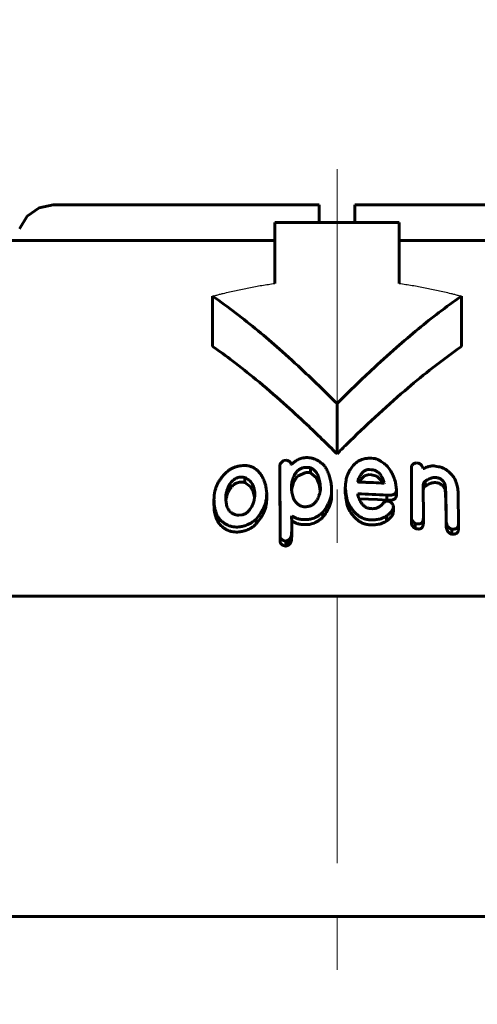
# Model space of a CAD drawing. Header units: millimetres. Extents: x 0 to 594, y 0 to 420.
# Tile 20 of 24: x 466 to 479, y 247 to 275. Entities that reach past the tile are written whole.
import ezdxf

# ---------------------------------------------------------------- set-up
doc = ezdxf.new("R2010")
doc.units = ezdxf.units.MM
for name, pattern in [('K5LT-1', [0]), ('K5LT_AXLED', [12, 7.5, -1.5, 1.5, -1.5]), ('K5LT_BASIC', [0]), ('K5LT_THIN', [0])]:
    doc.linetypes.add(name, pattern=pattern)
doc.layers.add('Системный слой', color=7, linetype='Continuous')
doc.layers.add('Системный слой (1)', color=251, linetype='Continuous', true_color=0x6c6c6c)
doc.styles.add('KDIMTEXTSTYLE', font='txt', dxfattribs={"width": 0.96, "oblique": 15, "height": 5})
doc.styles.add('KTEXTSTYLE', font='txt', dxfattribs={"width": 0.96, "height": 5})
doc.dimstyles.new('KDIMSTYLE (1.00)', dxfattribs={"dimtxt": 5, "dimasz": 1, "dimexe": 2, "dimexo": 0, "dimgap": 1, "dimtad": 1, "dimtxsty": 'KDIMTEXTSTYLE', "dimsah": 1, "dimcen": 0, "dimdle": 1, "dimadec": 0, "dimazin": 0, "dimtfac": 0.667, "dimtmove": 0, "dimatfit": 3, "dimfxl": 1, "dimtvp": 1, "dimtolj": 1, "dimtzin": 0, "dimarcsym": 0})

# ---------------------------------------------------------------- blocks, each defined once
blk = doc.blocks.new('U57')
at = {"layer": 'Системный слой (1)', "color": 150, "linetype": 'K5LT_BASIC', "lineweight": 60, "true_color": 0x0080ff}
for p, q in [((472.202, 261.712), (472.051, 261.819)), ((472.287, 261.569), (472.202, 261.712)), ((472.324, 261.413), (472.287, 261.569))]:
    blk.add_line(p, q, dxfattribs=at)
blk = doc.blocks.new('U59')
at = {"layer": 'Системный слой (1)', "color": 150, "linetype": 'K5LT_BASIC', "lineweight": 60, "true_color": 0x0080ff}
for p, q in [((475.526, 261.353), (475.267, 261.361)), ((475.784, 261.341), (475.526, 261.353)), ((476.043, 261.325), (475.784, 261.341))]:
    blk.add_line(p, q, dxfattribs=at)
blk = doc.blocks.new('U61')
at = {"layer": 'Системный слой (1)', "color": 150, "linetype": 'K5LT_BASIC', "lineweight": 60, "true_color": 0x0080ff}
for p, q in [((477.066, 261.61), (477.073, 261.648)), ((477.073, 261.648), (477.088, 261.684)), ((477.088, 261.684), (477.118, 261.714))]:
    blk.add_line(p, q, dxfattribs=at)
blk = doc.blocks.new('U62')
at = {"layer": 'Системный слой (1)', "color": 150, "linetype": 'K5LT_BASIC', "lineweight": 60, "true_color": 0x0080ff}
for p, q in [((474.063, 261.955), (473.897, 262.096)), ((474.141, 261.776), (474.063, 261.955)), ((474.172, 261.589), (474.141, 261.776))]:
    blk.add_line(p, q, dxfattribs=at)
blk = doc.blocks.new('U64')
at = {"layer": 'Системный слой (1)', "color": 150, "linetype": 'K5LT_BASIC', "lineweight": 60, "true_color": 0x0080ff}
for p, q in [((475.76, 261.997), (475.616, 262.041)), ((475.857, 261.908), (475.76, 261.997)), ((475.922, 261.805), (475.857, 261.908))]:
    blk.add_line(p, q, dxfattribs=at)
blk = doc.blocks.new('U65')
at = {"layer": 'Системный слой (1)', "color": 150, "linetype": 'K5LT_BASIC', "lineweight": 60, "true_color": 0x0080ff}
for p, q in [((473.529, 262.004), (473.766, 262.106)), ((473.362, 261.62), (473.414, 261.818)), ((473.414, 261.818), (473.529, 262.004))]:
    blk.add_line(p, q, dxfattribs=at)
blk = doc.blocks.new('U71')
at = {"layer": 'Системный слой (1)', "color": 150, "linetype": 'K5LT_BASIC', "lineweight": 60, "true_color": 0x0080ff}
for p, q in [((471.519, 261.361), (471.515, 261.326)), ((471.526, 261.396), (471.519, 261.361)), ((471.537, 261.431), (471.526, 261.396))]:
    blk.add_line(p, q, dxfattribs=at)
blk = doc.blocks.new('U75')
at = {"layer": 'Системный слой (1)', "color": 150, "linetype": 'K5LT_BASIC', "lineweight": 60, "true_color": 0x0080ff}
for p, q in [((466.658, 269.626), (466.257, 269.543)), ((465.924, 269.306), (465.712, 268.956)), ((466.257, 269.543), (465.924, 269.306))]:
    blk.add_line(p, q, dxfattribs=at)
blk = doc.blocks.new('U83')
at = {"layer": 'Системный слой (1)', "color": 150, "linetype": 'K5LT_BASIC', "lineweight": 60, "true_color": 0x0080ff}
for p, q in [((475.331, 261.928), (475.273, 261.834)), ((475.416, 262.009), (475.331, 261.928)), ((475.547, 262.045), (475.416, 262.009))]:
    blk.add_line(p, q, dxfattribs=at)
blk = doc.blocks.new('D12')
at = {"layer": 'Системный слой (1)'}
for points in [[(449.142, 277.069), (449.642, 277.727), (444.642, 277.069), (449.642, 276.41)], [(509.642, 277.069), (504.642, 277.727), (505.142, 277.069), (504.642, 276.41)]]:
    blk.add_hatch(color=7, dxfattribs=at).paths.add_polyline_path(points)
at = {"layer": 'Системный слой (1)', "color": 7, "linetype": 'K5LT_THIN', "lineweight": 18}
for p, q in [((444.642, 213.126), (444.642, 279.069)), ((509.642, 230.048), (509.642, 279.069)), ((444.642, 277.069), (449.642, 277.727)), ((449.642, 277.727), (449.142, 277.069)), ((505.142, 277.069), (504.642, 277.727)), ((504.642, 277.727), (509.642, 277.069)), ((449.642, 276.41), (444.642, 277.069)), ((509.642, 277.069), (444.642, 277.069)), ((449.142, 277.069), (449.642, 276.41)), ((509.642, 277.069), (504.642, 276.41)), ((504.642, 276.41), (505.142, 277.069))]:
    blk.add_line(p, q, dxfattribs=at)
blk.add_wipeout([(473.19, 278.069), (473.19, 285.45), (480.779, 285.45), (480.779, 278.069)]).dxf.layer = 'Системный слой (1)'
at = {"layer": 'Системный слой (1)', "color": 7, "insert": (473.19, 284.656), "char_height": 5, "attachment_point": 1, "style": 'KTEXTSTYLE'}
blk.add_mtext('\\fArial|b0|c204|p34;\\H5.0;\\W1.000;\\Q15;\\fGOST Type AU|b0|i0|c204|p34;\\Q15;\\W0.960;65', dxfattribs=at)
blk = doc.blocks.new('KDIMARROW_01')
at = {"layer": 'Системный слой'}
blk.add_hatch(color=0, dxfattribs=at).paths.add_polyline_path([(-5, -0.658), (0, 0), (-5, 0.658), (-4.5, 0)])
at = {"layer": 'Системный слой', "color": 0, "linetype": 'K5LT_THIN', "lineweight": 18}
for p, q in [((-4.5, 0), (-5, 0.658)), ((-5, 0.658), (0, 0)), ((0, 0), (-5, -0.658)), ((-5, -0.658), (-4.5, 0))]:
    blk.add_line(p, q, dxfattribs=at)
at = {"layer": 'Системный слой (1)', "color": 0, "linetype": 'K5LT_THIN', "lineweight": 18}
blk.add_line((305.918, 124.034), (303.918, 124.034), dxfattribs=at)

msp = doc.modelspace()

# ---------------------------------------------------------------- linework, layer by layer
at = {"layer": 'Системный слой (1)', "color": 30, "linetype": 'K5LT_AXLED', "lineweight": 18, "true_color": 0xff8000}
msp.add_line((474.642, 270.626), (474.642, 247.626), dxfattribs=at)
at = {"layer": 'Системный слой (1)', "color": 150, "linetype": 'K5LT_BASIC', "lineweight": 60, "true_color": 0x0080ff}
for p, q in [((466.658, 269.626), (474.142, 269.626)), ((474.142, 269.626), (474.142, 269.126)), ((475.142, 269.626), (482.627, 269.626)), ((475.142, 269.626), (475.142, 269.126)), ((472.892, 267.419), (472.892, 269.126)), ((472.892, 269.126), (476.392, 269.126)), ((476.392, 269.126), (476.392, 267.419)), ((464.797, 268.626), (472.892, 268.626)), ((476.392, 268.626), (484.488, 268.626)), ((471.142, 265.646), (471.142, 267.06)), ((478.142, 265.646), (478.142, 267.06)), ((474.642, 262.626), (474.642, 264.041)), ((473.139, 262.439), (473.209, 262.446)), ((475.616, 262.504), (475.669, 262.501)), ((476.865, 262.374), (476.926, 262.366)), ((473.035, 262.158), (473.035, 262.299)), ((473.043, 260.313), (473.035, 262.299)), ((473.035, 262.158), (473.043, 260.171)), ((473.348, 262.327), (473.358, 262.328)), ((473.897, 262.096), (473.897, 262.237)), ((475.547, 262.186), (475.616, 262.182)), ((476.734, 260.825), (476.734, 262.237)), ((477.065, 262.226), (477.065, 262.216)), ((477.065, 262.216), (477.083, 262.214)), ((477.406, 262.284), (477.502, 262.267)), ((472.051, 261.819), (472.051, 261.961)), ((474.472, 261.846), (474.49, 261.706)), ((475.225, 261.844), (475.233, 261.887)), ((475.233, 261.84), (475.233, 261.887)), ((475.547, 262.045), (475.616, 262.041)), ((475.974, 261.818), (475.965, 261.802)), ((476.288, 261.827), (476.314, 261.615)), ((477.118, 261.714), (477.118, 261.855)), ((471.537, 261.431), (471.537, 261.573)), ((472.663, 261.481), (472.663, 261.532)), ((473.358, 261.665), (473.358, 261.734)), ((474.49, 261.706), (474.49, 261.575)), ((474.49, 261.434), (474.49, 261.575)), ((474.876, 261.527), (474.876, 261.669)), ((476.314, 261.474), (476.314, 261.615)), ((477.065, 261.725), (477.073, 260.817)), ((477.667, 261.659), (477.667, 261.8)), ((471.18, 261.201), (471.18, 261.343)), ((471.512, 261.406), (471.512, 261.406)), ((472.653, 261.522), (472.663, 261.481)), ((472.663, 261.339), (472.663, 261.481)), ((474.945, 261.126), (474.945, 261.268)), ((475.225, 261.503), (475.225, 261.495)), ((476.043, 261.325), (476.043, 261.466)), ((476.053, 261.299), (476.096, 261.296)), ((478.051, 261.498), (478.059, 260.649)), ((473.776, 261.143), (473.741, 261.141)), ((474.246, 260.846), (474.246, 260.988)), ((476.227, 261.154), (476.227, 261.138)), ((476.227, 260.996), (476.227, 261.138)), ((471.31, 260.688), (471.31, 260.829)), ((471.965, 260.913), (471.878, 260.9)), ((472.365, 260.653), (472.365, 260.795)), ((473.358, 260.816), (473.366, 260.773)), ((473.366, 260.773), (473.366, 260.886)), ((473.366, 260.773), (473.366, 260.442)), ((473.811, 260.781), (473.784, 260.78)), ((476.035, 260.742), (476.035, 260.883)), ((476.734, 260.684), (476.734, 260.825)), ((477.073, 260.676), (477.073, 260.817)), ((477.71, 260.712), (477.71, 260.901)), ((477.71, 260.57), (477.71, 260.712)), ((473.366, 260.3), (473.366, 260.442)), ((473.811, 260.64), (473.784, 260.639)), ((476.838, 260.534), (476.838, 260.675)), ((476.908, 260.658), (476.9, 260.659)), ((476.908, 260.517), (476.9, 260.518)), ((477.875, 260.371), (477.875, 260.512)), ((478.059, 260.508), (478.059, 260.649)), ((473.209, 260.178), (473.2, 260.177)), ((473.2, 260.036), (473.2, 260.177)), ((473.286, 260.069), (473.286, 260.21)), ((473.209, 260.037), (473.2, 260.036)), ((454.642, 258.626), (494.642, 258.626)), ((495.642, 249.626), (453.642, 249.626))]:
    msp.add_line(p, q, dxfattribs=at)
at = {"layer": 'Системный слой (1)', "color": 7, "linetype": 'K5LT-1'}
for points, knots in [([(471.142, 267.06), (471.159, 267.064), (471.191, 267.073), (471.24, 267.086), (471.289, 267.099), (471.356, 267.116), (471.466, 267.144), (471.62, 267.181), (471.86, 267.236), (472.163, 267.299), (472.528, 267.365), (472.771, 267.402), (472.892, 267.419)], [0, 0, 0, 0, 0.042456, 0.084913, 0.127369, 0.169826, 0.25779, 0.412215, 0.566639, 0.875489, 1.184338, 1.493188, 1.493188, 1.493188, 1.493188]), ([(476.392, 267.419), (476.514, 267.402), (476.757, 267.365), (477.122, 267.299), (477.424, 267.236), (477.665, 267.181), (477.819, 267.144), (477.929, 267.116), (477.995, 267.099), (478.045, 267.086), (478.094, 267.073), (478.126, 267.064), (478.142, 267.06)], [0, 0, 0, 0, 0.308849, 0.617699, 0.926548, 1.080973, 1.235398, 1.323362, 1.365818, 1.408275, 1.450731, 1.493188, 1.493188, 1.493188, 1.493188])]:
    msp.add_open_spline(points, degree=3, knots=knots, dxfattribs=at)
at = {"layer": 'Системный слой (1)', "color": 150, "linetype": 'K5LT_BASIC', "lineweight": 60, "true_color": 0x0080ff}
for points, knots in [([(474.642, 264.041), (474.338, 264.345), (473.802, 264.867), (473.059, 265.544), (472.417, 266.094), (471.792, 266.593), (471.362, 266.908), (471.142, 267.06)], [0, 0, 0, 0, 2.181066, 3.805962, 5.16753, 6.570619, 8, 8, 8, 8]), ([(478.142, 267.06), (477.929, 266.912), (477.523, 266.615), (476.914, 266.131), (476.278, 265.59), (475.512, 264.894), (474.96, 264.358), (474.642, 264.041)], [0, 0, 0, 0, 1.387012, 2.67714, 4.083997, 5.726255, 8, 8, 8, 8]), ([(474.642, 262.626), (474.361, 262.908), (473.865, 263.391), (473.104, 264.09), (472.41, 264.687), (471.742, 265.216), (471.332, 265.514), (471.142, 265.646)], [0, 0, 0, 0, 2.01335, 3.52569, 5.303499, 6.764038, 8, 8, 8, 8]), ([(478.142, 265.646), (477.839, 265.435), (477.302, 265.034), (476.493, 264.365), (475.717, 263.67), (475.087, 263.068), (474.733, 262.717), (474.642, 262.626)], [0, 0, 0, 0, 1.976475, 3.553393, 5.475363, 7.34919, 8, 8, 8, 8]), ([(473.139, 262.439), (473.125, 262.429), (473.104, 262.412), (473.078, 262.387), (473.06, 262.365), (473.045, 262.341), (473.037, 262.318), (473.035, 262.305), (473.035, 262.299)], [0, 0, 0, 0, 2.466528, 3.667894, 5.148315, 6.68661, 8.069828, 9, 9, 9, 9]), ([(473.348, 262.327), (473.348, 262.337), (473.346, 262.351), (473.341, 262.371), (473.333, 262.388), (473.319, 262.405), (473.3, 262.42), (473.277, 262.432), (473.247, 262.441), (473.223, 262.444), (473.209, 262.446)], [0, 0, 0, 0, 1.836998, 2.729229, 3.860526, 5.145581, 6.55774, 7.820357, 8.998514, 11, 11, 11, 11]), ([(473.766, 262.521), (473.745, 262.52), (473.714, 262.517), (473.668, 262.508), (473.623, 262.496), (473.568, 262.475), (473.513, 262.448), (473.466, 262.418), (473.414, 262.379), (473.379, 262.349), (473.358, 262.328)], [0, 0, 0, 0, 1.376094, 2.065081, 3.118596, 4.532788, 6.098021, 7.451395, 8.614097, 11, 11, 11, 11]), ([(474.298, 262.279), (474.274, 262.304), (474.236, 262.341), (474.175, 262.391), (474.12, 262.428), (474.059, 262.462), (473.999, 262.488), (473.943, 262.505), (473.886, 262.517), (473.827, 262.523), (473.784, 262.522), (473.766, 262.521)], [0, 0, 0, 0, 2.346878, 3.517228, 5.023933, 6.43927, 7.763379, 8.809329, 9.72581, 11.014756, 12, 12, 12, 12]), ([(474.876, 261.669), (474.876, 261.741), (474.884, 261.838), (474.914, 261.967), (474.942, 262.048), (474.986, 262.142), (475.049, 262.244), (475.129, 262.335), (475.188, 262.386), (475.206, 262.401)], [0, 0, 0, 0, 2.753381, 3.689889, 4.981318, 5.925153, 7.447069, 9.234031, 10, 10, 10, 10]), ([(475.616, 262.504), (475.597, 262.505), (475.564, 262.506), (475.515, 262.504), (475.464, 262.498), (475.405, 262.487), (475.313, 262.459), (475.247, 262.427), (475.206, 262.401)], [0, 0, 0, 0, 1.136079, 1.986127, 2.981936, 4.192642, 5.696524, 9, 9, 9, 9]), ([(476.035, 262.301), (476.005, 262.326), (475.957, 262.363), (475.893, 262.408), (475.853, 262.433), (475.82, 262.451), (475.792, 262.465), (475.756, 262.481), (475.716, 262.495), (475.684, 262.5), (475.669, 262.501)], [0, 0, 0, 0, 3.256099, 4.943353, 6.256285, 6.990541, 7.880524, 8.663376, 9.94219, 11, 11, 11, 11]), ([(476.865, 262.374), (476.851, 262.37), (476.827, 262.361), (476.795, 262.345), (476.77, 262.326), (476.752, 262.304), (476.741, 262.281), (476.735, 262.259), (476.734, 262.244), (476.734, 262.237)], [0, 0, 0, 0, 1.810061, 3.229794, 4.808496, 6.236332, 7.563192, 8.780511, 10, 10, 10, 10]), ([(477.065, 262.226), (477.058, 262.241), (477.047, 262.264), (477.028, 262.294), (477.012, 262.314), (476.998, 262.329), (476.984, 262.341), (476.969, 262.351), (476.95, 262.36), (476.935, 262.364), (476.926, 262.366)], [0, 0, 0, 0, 2.964952, 4.614973, 6.069953, 7.061237, 7.972172, 8.876657, 9.735021, 11, 11, 11, 11]), ([(471.582, 262.155), (471.549, 262.127), (471.482, 262.066), (471.403, 261.977), (471.338, 261.887), (471.289, 261.804), (471.25, 261.719), (471.204, 261.589), (471.183, 261.464), (471.18, 261.367), (471.18, 261.343)], [0, 0, 0, 0, 1.313611, 2.817549, 3.84942, 5.043297, 6.159239, 7.206821, 10.06619, 11, 11, 11, 11]), ([(471.904, 262.29), (471.871, 262.284), (471.809, 262.269), (471.724, 262.236), (471.649, 262.198), (471.603, 262.169), (471.582, 262.155)], [0, 0, 0, 0, 1.909869, 3.692477, 5.380622, 7, 7, 7, 7]), ([(472.637, 261.737), (472.621, 261.792), (472.596, 261.864), (472.549, 261.965), (472.512, 262.031), (472.473, 262.085), (472.433, 262.133), (472.391, 262.175), (472.336, 262.215), (472.288, 262.243), (472.241, 262.265), (472.18, 262.285), (472.097, 262.301), (471.999, 262.302), (471.933, 262.294), (471.904, 262.29)], [0, 0, 0, 0, 3.137425, 4.092479, 5.877037, 7.058798, 7.533876, 9.01861, 9.978377, 10.735137, 11.51592, 12.227485, 13.453441, 14.891266, 16, 16, 16, 16]), ([(473.358, 261.734), (473.364, 261.775), (473.376, 261.837), (473.399, 261.921), (473.421, 261.979), (473.446, 262.031), (473.467, 262.067), (473.486, 262.096), (473.506, 262.121), (473.53, 262.146), (473.555, 262.169), (473.582, 262.19), (473.615, 262.209), (473.651, 262.225), (473.689, 262.237), (473.727, 262.244), (473.753, 262.247), (473.766, 262.247)], [0, 0, 0, 0, 3.59382, 5.255898, 7.287535, 8.755315, 9.913849, 10.568585, 11.445172, 12.352252, 13.102941, 13.847772, 14.739835, 15.674461, 16.378041, 17.221286, 18, 18, 18, 18]), ([(473.897, 262.237), (473.877, 262.239), (473.849, 262.243), (473.814, 262.246), (473.795, 262.247), (473.78, 262.248), (473.771, 262.248), (473.766, 262.247)], [0, 0, 0, 0, 3.557647, 5.156933, 6.444415, 7.06069, 8, 8, 8, 8]), ([(473.897, 262.096), (473.877, 262.098), (473.849, 262.101), (473.814, 262.104), (473.795, 262.105), (473.78, 262.106), (473.771, 262.106), (473.766, 262.106)], [0, 0, 0, 0, 3.557647, 5.156933, 6.444415, 7.06069, 8, 8, 8, 8]), ([(474.176, 261.611), (474.176, 261.658), (474.173, 261.729), (474.161, 261.828), (474.147, 261.901), (474.125, 261.973), (474.1, 262.035), (474.063, 262.101), (474.024, 262.148), (473.987, 262.182), (473.964, 262.199), (473.934, 262.219), (473.911, 262.231), (473.897, 262.237)], [0, 0, 0, 0, 2.924787, 4.319299, 6.0881, 7.444536, 8.81347, 10.103265, 11.779504, 12.211971, 12.742794, 13.231085, 14, 14, 14, 14]), ([(474.472, 261.846), (474.46, 261.894), (474.441, 261.963), (474.409, 262.055), (474.383, 262.12), (474.348, 262.196), (474.319, 262.248), (474.298, 262.279)], [0, 0, 0, 0, 2.583433, 3.750976, 5.020889, 6.183184, 8, 8, 8, 8]), ([(475.547, 262.186), (475.536, 262.187), (475.52, 262.187), (475.496, 262.184), (475.474, 262.179), (475.447, 262.169), (475.416, 262.152), (475.385, 262.129), (475.355, 262.1), (475.329, 262.068), (475.302, 262.028), (475.275, 261.981), (475.251, 261.932), (475.238, 261.9), (475.233, 261.887)], [0, 0, 0, 0, 0.852113, 1.296467, 1.90578, 2.692936, 3.71709, 4.957449, 6.352889, 7.758459, 9.149625, 11.261306, 13.489922, 15, 15, 15, 15]), ([(475.974, 261.818), (475.961, 261.855), (475.939, 261.915), (475.899, 261.99), (475.868, 262.036), (475.838, 262.074), (475.807, 262.105), (475.769, 262.133), (475.733, 262.153), (475.697, 262.168), (475.658, 262.178), (475.63, 262.182), (475.616, 262.182)], [0, 0, 0, 0, 3.203603, 5.100923, 6.634919, 7.401923, 8.638999, 9.787158, 10.576912, 11.310979, 12.195734, 13, 13, 13, 13]), ([(476.288, 261.827), (476.274, 261.88), (476.246, 261.965), (476.192, 262.078), (476.129, 262.184), (476.074, 262.257), (476.035, 262.301)], [0, 0, 0, 0, 2.269815, 3.602064, 4.880677, 7, 7, 7, 7]), ([(477.406, 262.284), (477.384, 262.287), (477.352, 262.29), (477.305, 262.287), (477.264, 262.282), (477.22, 262.271), (477.181, 262.258), (477.134, 262.24), (477.103, 262.224), (477.083, 262.214)], [0, 0, 0, 0, 1.766548, 2.688934, 3.993897, 5.334709, 6.710474, 7.783905, 10, 10, 10, 10]), ([(477.946, 261.946), (477.92, 261.982), (477.874, 262.038), (477.807, 262.104), (477.76, 262.145), (477.72, 262.175), (477.677, 262.202), (477.626, 262.23), (477.565, 262.253), (477.522, 262.264), (477.502, 262.267)], [0, 0, 0, 0, 2.897033, 4.583053, 5.765797, 6.650272, 7.481822, 8.657953, 9.881554, 11, 11, 11, 11]), ([(471.896, 261.97), (471.887, 261.969), (471.866, 261.964), (471.834, 261.955), (471.796, 261.939), (471.755, 261.916), (471.711, 261.881), (471.672, 261.84), (471.635, 261.791), (471.598, 261.729), (471.564, 261.654), (471.546, 261.601), (471.537, 261.573)], [0, 0, 0, 0, 0.498076, 1.248891, 1.938395, 2.917395, 4.161697, 5.499587, 6.75037, 8.574279, 10.705306, 13, 13, 13, 13]), ([(471.537, 261.431), (471.548, 261.466), (471.569, 261.525), (471.603, 261.596), (471.629, 261.639), (471.648, 261.667), (471.667, 261.691), (471.695, 261.724), (471.726, 261.752), (471.759, 261.776), (471.784, 261.791), (471.81, 261.804), (471.847, 261.818), (471.875, 261.825), (471.896, 261.829)], [0, 0, 0, 0, 3.360972, 5.553692, 6.853727, 7.543103, 8.408441, 9.354938, 10.96155, 11.581088, 12.327759, 13.025973, 13.630116, 15, 15, 15, 15]), ([(472.051, 261.961), (472.035, 261.964), (472.008, 261.97), (471.956, 261.975), (471.92, 261.974), (471.896, 261.97)], [0, 0, 0, 0, 1.960426, 3.260912, 6, 6, 6, 6]), ([(472.051, 261.819), (472.035, 261.823), (472.008, 261.828), (471.956, 261.834), (471.92, 261.833), (471.896, 261.829)], [0, 0, 0, 0, 1.960426, 3.260912, 6, 6, 6, 6]), ([(472.331, 261.439), (472.331, 261.488), (472.326, 261.567), (472.303, 261.67), (472.279, 261.735), (472.25, 261.79), (472.219, 261.837), (472.18, 261.878), (472.137, 261.914), (472.096, 261.94), (472.063, 261.955), (472.051, 261.961)], [0, 0, 0, 0, 2.959347, 4.760078, 6.307277, 7.108255, 8.410536, 9.527588, 10.247278, 11.365207, 12, 12, 12, 12]), ([(475.225, 261.844), (475.227, 261.842), (475.232, 261.84), (475.239, 261.837), (475.244, 261.836), (475.249, 261.835), (475.251, 261.835)], [0, 0, 0, 0, 2.590616, 3.984401, 5.278209, 7, 7, 7, 7]), ([(475.251, 261.835), (475.301, 261.833), (475.393, 261.83), (475.534, 261.824), (475.722, 261.816), (475.868, 261.808), (475.965, 261.802)], [0, 0, 0, 0, 1.476822, 2.71056, 4.134393, 7, 7, 7, 7]), ([(477.065, 261.725), (477.065, 261.738), (477.066, 261.755), (477.07, 261.78), (477.075, 261.798), (477.082, 261.816), (477.095, 261.836), (477.107, 261.848), (477.118, 261.855)], [0, 0, 0, 0, 2.296855, 3.391213, 4.702479, 5.903063, 6.992454, 9, 9, 9, 9]), ([(477.118, 261.855), (477.14, 261.871), (477.182, 261.898), (477.234, 261.924), (477.27, 261.938), (477.294, 261.947), (477.33, 261.956), (477.381, 261.964), (477.424, 261.963), (477.449, 261.959)], [0, 0, 0, 0, 2.592213, 4.520263, 5.131456, 5.911974, 6.654099, 8.147398, 10, 10, 10, 10]), ([(477.118, 261.714), (477.14, 261.73), (477.182, 261.757), (477.234, 261.783), (477.27, 261.797), (477.294, 261.805), (477.33, 261.815), (477.381, 261.823), (477.424, 261.821), (477.449, 261.817)], [0, 0, 0, 0, 2.592213, 4.520263, 5.131456, 5.911974, 6.654099, 8.147398, 10, 10, 10, 10]), ([(477.449, 261.959), (477.46, 261.957), (477.479, 261.953), (477.509, 261.944), (477.54, 261.931), (477.574, 261.91), (477.607, 261.884), (477.64, 261.847), (477.658, 261.818), (477.667, 261.8)], [0, 0, 0, 0, 1.067082, 1.883444, 3.012436, 4.373345, 5.917926, 7.526436, 10, 10, 10, 10]), ([(477.449, 261.817), (477.46, 261.815), (477.479, 261.811), (477.509, 261.802), (477.54, 261.789), (477.574, 261.769), (477.607, 261.742), (477.64, 261.705), (477.658, 261.677), (477.667, 261.659)], [0, 0, 0, 0, 1.067082, 1.883444, 3.012436, 4.373345, 5.917926, 7.526436, 10, 10, 10, 10]), ([(478.051, 261.498), (478.051, 261.547), (478.045, 261.625), (478.025, 261.731), (477.996, 261.832), (477.967, 261.903), (477.946, 261.946)], [0, 0, 0, 0, 2.295496, 3.653514, 4.946598, 7, 7, 7, 7]), ([(471.537, 261.573), (471.532, 261.558), (471.522, 261.524), (471.514, 261.468), (471.512, 261.427), (471.512, 261.406)], [0, 0, 0, 0, 1.636552, 3.636479, 6, 6, 6, 6]), ([(472.663, 261.532), (472.663, 261.534), (472.662, 261.542), (472.66, 261.557), (472.658, 261.578), (472.654, 261.607), (472.647, 261.66), (472.641, 261.705), (472.637, 261.737)], [0, 0, 0, 0, 0.28104, 1.089588, 1.956156, 3.115091, 4.771632, 9, 9, 9, 9]), ([(472.653, 261.522), (472.655, 261.522), (472.658, 261.523), (472.661, 261.525), (472.663, 261.528), (472.663, 261.53), (472.663, 261.532)], [0, 0, 0, 0, 2.41764, 3.333394, 4.938628, 7, 7, 7, 7]), ([(473.358, 261.665), (473.361, 261.625), (473.368, 261.561), (473.385, 261.476), (473.405, 261.404), (473.423, 261.357), (473.435, 261.331)], [0, 0, 0, 0, 2.488267, 3.96019, 5.29891, 7, 7, 7, 7]), ([(473.776, 261.143), (473.793, 261.144), (473.826, 261.147), (473.872, 261.159), (473.908, 261.173), (473.941, 261.189), (473.974, 261.21), (474.011, 261.242), (474.044, 261.279), (474.073, 261.322), (474.102, 261.372), (474.13, 261.438), (474.156, 261.52), (474.17, 261.58), (474.176, 261.611)], [0, 0, 0, 0, 0.931309, 1.81918, 2.59414, 3.143639, 3.945499, 4.995231, 6.228473, 7.297691, 8.610087, 10.343269, 12.557777, 15, 15, 15, 15]), ([(474.246, 260.988), (474.28, 261.035), (474.33, 261.107), (474.39, 261.213), (474.433, 261.304), (474.476, 261.427), (474.49, 261.519), (474.49, 261.575)], [0, 0, 0, 0, 2.057392, 3.086999, 4.415999, 5.81559, 8, 8, 8, 8]), ([(474.876, 261.669), (474.881, 261.608), (474.899, 261.474), (474.927, 261.341), (474.945, 261.268)], [0, 0, 0, 0, 2.245032, 5, 5, 5, 5]), ([(474.876, 261.527), (474.881, 261.467), (474.899, 261.333), (474.927, 261.199), (474.945, 261.126)], [0, 0, 0, 0, 2.245032, 5, 5, 5, 5]), ([(476.043, 261.466), (476.072, 261.464), (476.12, 261.462), (476.17, 261.468), (476.204, 261.475), (476.23, 261.483), (476.257, 261.497), (476.276, 261.512), (476.29, 261.528), (476.307, 261.557), (476.313, 261.586), (476.314, 261.61), (476.314, 261.615)], [0, 0, 0, 0, 2.808953, 4.415903, 4.843689, 6.280289, 7.181499, 8.102227, 8.994792, 9.788468, 12.355044, 13, 13, 13, 13]), ([(477.667, 261.8), (477.668, 261.8), (477.669, 261.8), (477.67, 261.799), (477.671, 261.798), (477.672, 261.796), (477.674, 261.793), (477.676, 261.787), (477.679, 261.778), (477.683, 261.761), (477.687, 261.735), (477.691, 261.7), (477.695, 261.648), (477.699, 261.575), (477.703, 261.484), (477.706, 261.369), (477.709, 261.214), (477.71, 261.053), (477.71, 260.94), (477.71, 260.901)], [0, 0, 0, 0, 0.041767, 0.058518, 0.082005, 0.119298, 0.181885, 0.290187, 0.484206, 0.838852, 1.399724, 2.162755, 3.217616, 4.812756, 7.053808, 9.269501, 12.454611, 17.401952, 20, 20, 20, 20]), ([(477.667, 261.659), (477.668, 261.659), (477.669, 261.658), (477.67, 261.658), (477.671, 261.657), (477.672, 261.655), (477.673, 261.653), (477.675, 261.65), (477.677, 261.643), (477.681, 261.63), (477.685, 261.607), (477.69, 261.567), (477.695, 261.503), (477.7, 261.411), (477.704, 261.298), (477.707, 261.177), (477.709, 260.998), (477.71, 260.86), (477.71, 260.759)], [0, 0, 0, 0, 0.034415, 0.049069, 0.068612, 0.096021, 0.138153, 0.208956, 0.335914, 0.569496, 0.999307, 1.781252, 3.096146, 5.021091, 7.635283, 10.234891, 12.636653, 19, 19, 19, 19]), ([(471.18, 261.343), (471.18, 261.289), (471.184, 261.205), (471.203, 261.093), (471.235, 260.973), (471.275, 260.886), (471.31, 260.829)], [0, 0, 0, 0, 2.112463, 3.297249, 4.463, 7, 7, 7, 7]), ([(471.512, 261.406), (471.512, 261.364), (471.515, 261.303), (471.528, 261.219), (471.543, 261.16), (471.566, 261.102), (471.592, 261.054), (471.628, 261.007), (471.665, 260.974), (471.707, 260.947), (471.747, 260.927), (471.804, 260.909), (471.85, 260.902), (471.878, 260.9)], [0, 0, 0, 0, 2.726151, 3.99143, 5.552238, 6.694727, 8.080027, 8.99562, 10.376124, 10.989954, 11.774757, 12.705934, 14, 14, 14, 14]), ([(471.965, 260.913), (471.979, 260.915), (472.001, 260.92), (472.033, 260.931), (472.063, 260.946), (472.095, 260.966), (472.125, 260.991), (472.15, 261.016), (472.18, 261.05), (472.211, 261.094), (472.249, 261.158), (472.279, 261.224), (472.297, 261.27), (472.304, 261.288)], [0, 0, 0, 0, 0.909854, 1.513215, 2.289354, 3.19323, 4.181344, 5.17336, 5.972519, 7.772342, 9.590504, 12.236742, 14, 14, 14, 14]), ([(472.304, 261.288), (472.308, 261.312), (472.313, 261.347), (472.319, 261.388), (472.323, 261.41), (472.326, 261.423), (472.328, 261.432), (472.33, 261.437), (472.331, 261.439)], [0, 0, 0, 0, 4.270209, 6.123247, 7.37797, 8.165105, 8.555287, 9, 9, 9, 9]), ([(472.365, 260.795), (472.407, 260.844), (472.467, 260.922), (472.537, 261.033), (472.583, 261.123), (472.623, 261.225), (472.655, 261.343), (472.663, 261.433), (472.663, 261.481)], [0, 0, 0, 0, 2.097449, 3.250946, 4.489246, 5.617384, 7.185472, 9, 9, 9, 9]), ([(472.365, 260.653), (472.407, 260.702), (472.467, 260.78), (472.537, 260.892), (472.583, 260.982), (472.623, 261.083), (472.655, 261.202), (472.663, 261.291), (472.663, 261.339)], [0, 0, 0, 0, 2.097449, 3.250946, 4.489245, 5.617384, 7.185471, 9, 9, 9, 9]), ([(473.435, 261.331), (473.453, 261.307), (473.484, 261.269), (473.53, 261.224), (473.565, 261.197), (473.6, 261.175), (473.63, 261.16), (473.658, 261.151), (473.679, 261.145), (473.708, 261.141), (473.729, 261.141), (473.741, 261.141)], [0, 0, 0, 0, 3.237903, 5.151649, 6.600308, 7.639596, 9.071296, 9.615357, 10.269482, 10.963608, 12, 12, 12, 12]), ([(474.246, 260.846), (474.28, 260.893), (474.33, 260.965), (474.39, 261.071), (474.433, 261.163), (474.476, 261.286), (474.49, 261.378), (474.49, 261.434)], [0, 0, 0, 0, 2.057392, 3.086999, 4.415999, 5.81559, 8, 8, 8, 8]), ([(474.945, 261.268), (474.969, 261.22), (475.011, 261.146), (475.079, 261.051), (475.127, 260.994), (475.17, 260.951), (475.205, 260.919), (475.257, 260.879), (475.316, 260.843), (475.374, 260.816), (475.417, 260.801), (475.477, 260.784), (475.527, 260.777), (475.563, 260.775)], [0, 0, 0, 0, 3.118311, 4.788303, 6.43404, 7.106043, 7.95317, 8.883313, 10.412522, 11.229734, 11.839441, 12.423948, 14, 14, 14, 14]), ([(475.225, 261.495), (475.234, 261.456), (475.252, 261.394), (475.285, 261.317), (475.311, 261.269), (475.338, 261.231), (475.361, 261.203), (475.387, 261.176), (475.415, 261.153), (475.447, 261.131), (475.482, 261.114), (475.515, 261.102), (475.557, 261.092), (475.587, 261.088), (475.608, 261.087)], [0, 0, 0, 0, 3.496517, 5.306181, 6.905092, 7.868489, 8.926876, 9.673511, 10.588149, 11.501094, 12.363676, 13.1266, 13.736718, 15, 15, 15, 15]), ([(476.053, 261.299), (476.049, 261.299), (476.041, 261.299), (476.028, 261.296), (476.015, 261.292), (476, 261.284), (475.984, 261.274), (475.97, 261.264), (475.952, 261.25), (475.939, 261.239), (475.931, 261.231)], [0, 0, 0, 0, 0.876261, 1.590594, 2.603969, 3.959569, 5.404692, 6.843647, 8.156112, 11, 11, 11, 11]), ([(476.043, 261.325), (476.072, 261.323), (476.12, 261.321), (476.17, 261.326), (476.204, 261.333), (476.23, 261.342), (476.257, 261.356), (476.276, 261.371), (476.29, 261.387), (476.307, 261.415), (476.313, 261.445), (476.314, 261.469), (476.314, 261.474)], [0, 0, 0, 0, 2.808953, 4.415903, 4.843689, 6.280289, 7.181499, 8.102227, 8.994792, 9.788468, 12.355044, 13, 13, 13, 13]), ([(476.227, 261.154), (476.224, 261.166), (476.219, 261.186), (476.206, 261.215), (476.189, 261.24), (476.166, 261.262), (476.136, 261.282), (476.111, 261.291), (476.096, 261.296)], [0, 0, 0, 0, 1.84158, 3.122648, 4.602722, 6.027948, 7.264, 9, 9, 9, 9]), ([(471.18, 261.201), (471.18, 261.147), (471.184, 261.063), (471.203, 260.952), (471.235, 260.831), (471.275, 260.744), (471.31, 260.688)], [0, 0, 0, 0, 2.112463, 3.297249, 4.463, 7, 7, 7, 7]), ([(473.811, 260.781), (473.851, 260.783), (473.915, 260.794), (473.993, 260.822), (474.057, 260.852), (474.119, 260.889), (474.184, 260.935), (474.225, 260.969), (474.246, 260.988)], [0, 0, 0, 0, 2.013046, 3.295054, 4.36162, 5.859268, 7.300829, 9, 9, 9, 9]), ([(474.945, 261.126), (474.969, 261.078), (475.011, 261.005), (475.079, 260.909), (475.127, 260.853), (475.17, 260.81), (475.205, 260.778), (475.257, 260.737), (475.316, 260.701), (475.374, 260.675), (475.417, 260.66), (475.477, 260.643), (475.527, 260.636), (475.563, 260.634)], [0, 0, 0, 0, 3.118311, 4.788303, 6.43404, 7.106043, 7.95317, 8.883313, 10.412522, 11.229734, 11.839441, 12.423948, 14, 14, 14, 14]), ([(475.931, 261.231), (475.918, 261.213), (475.894, 261.184), (475.852, 261.149), (475.814, 261.125), (475.777, 261.109), (475.744, 261.098), (475.711, 261.091), (475.666, 261.086), (475.631, 261.085), (475.608, 261.087)], [0, 0, 0, 0, 2.300991, 3.845776, 5.262191, 6.459112, 7.346373, 8.223839, 9.204166, 11, 11, 11, 11]), ([(476.035, 260.883), (476.066, 260.906), (476.11, 260.94), (476.158, 260.989), (476.185, 261.022), (476.207, 261.057), (476.222, 261.095), (476.227, 261.123), (476.227, 261.138)], [0, 0, 0, 0, 2.906916, 4.19822, 5.461087, 6.409098, 7.73365, 9, 9, 9, 9]), ([(476.035, 260.742), (476.066, 260.764), (476.11, 260.799), (476.158, 260.847), (476.185, 260.88), (476.207, 260.916), (476.222, 260.953), (476.227, 260.982), (476.227, 260.996)], [0, 0, 0, 0, 2.906916, 4.19822, 5.461087, 6.409098, 7.73365, 9, 9, 9, 9]), ([(471.31, 260.829), (471.34, 260.793), (471.392, 260.737), (471.464, 260.681), (471.508, 260.654), (471.547, 260.631), (471.589, 260.612), (471.638, 260.596), (471.692, 260.581), (471.762, 260.571), (471.844, 260.57), (471.896, 260.575), (471.921, 260.579)], [0, 0, 0, 0, 3.100844, 4.864314, 5.595067, 6.182043, 7.501594, 8.199025, 8.956066, 10.459864, 11.771054, 13, 13, 13, 13]), ([(471.921, 260.579), (471.956, 260.584), (472.008, 260.596), (472.078, 260.618), (472.137, 260.641), (472.2, 260.673), (472.28, 260.723), (472.334, 260.766), (472.365, 260.795)], [0, 0, 0, 0, 1.808465, 2.694244, 3.808417, 5.079485, 6.476649, 9, 9, 9, 9]), ([(473.358, 260.816), (473.358, 260.816), (473.359, 260.817), (473.36, 260.818), (473.361, 260.819), (473.361, 260.82), (473.362, 260.823), (473.363, 260.828), (473.364, 260.836), (473.365, 260.848), (473.366, 260.865), (473.366, 260.878), (473.366, 260.886)], [0, 0, 0, 0, 0.318544, 0.562273, 0.668002, 0.891406, 1.316526, 2.152334, 3.66362, 6.045431, 8.628121, 13, 13, 13, 13]), ([(473.366, 260.886), (473.387, 260.871), (473.421, 260.851), (473.47, 260.828), (473.509, 260.814), (473.553, 260.801), (473.604, 260.789), (473.682, 260.779), (473.744, 260.778), (473.784, 260.78)], [0, 0, 0, 0, 1.935101, 2.918267, 3.893443, 4.850137, 6.046264, 7.378552, 10, 10, 10, 10]), ([(473.366, 260.744), (473.387, 260.73), (473.421, 260.71), (473.47, 260.687), (473.509, 260.672), (473.553, 260.659), (473.604, 260.648), (473.682, 260.638), (473.744, 260.637), (473.784, 260.639)], [0, 0, 0, 0, 1.935101, 2.918267, 3.893443, 4.850137, 6.046264, 7.378552, 10, 10, 10, 10]), ([(473.811, 260.64), (473.851, 260.642), (473.915, 260.653), (473.993, 260.681), (474.057, 260.711), (474.119, 260.747), (474.184, 260.794), (474.225, 260.828), (474.246, 260.846)], [0, 0, 0, 0, 2.013046, 3.295054, 4.36162, 5.859268, 7.300829, 9, 9, 9, 9]), ([(475.563, 260.775), (475.597, 260.774), (475.648, 260.773), (475.717, 260.776), (475.778, 260.783), (475.844, 260.795), (475.907, 260.814), (475.954, 260.834), (475.996, 260.856), (476.02, 260.873), (476.035, 260.883)], [0, 0, 0, 0, 2.152686, 3.180756, 4.445792, 6.049702, 7.600388, 8.829534, 9.609575, 11, 11, 11, 11]), ([(475.563, 260.634), (475.597, 260.632), (475.648, 260.631), (475.717, 260.635), (475.778, 260.641), (475.844, 260.654), (475.907, 260.673), (475.954, 260.693), (475.996, 260.715), (476.02, 260.731), (476.035, 260.742)], [0, 0, 0, 0, 2.152686, 3.180756, 4.445792, 6.049702, 7.600388, 8.829534, 9.609575, 11, 11, 11, 11]), ([(476.734, 260.825), (476.734, 260.816), (476.737, 260.798), (476.747, 260.772), (476.762, 260.748), (476.78, 260.727), (476.804, 260.702), (476.824, 260.686), (476.838, 260.675)], [0, 0, 0, 0, 1.562764, 2.877835, 4.318926, 5.606407, 6.681021, 9, 9, 9, 9]), ([(476.908, 260.658), (476.918, 260.657), (476.936, 260.656), (476.96, 260.658), (476.979, 260.662), (476.997, 260.669), (477.013, 260.678), (477.028, 260.691), (477.042, 260.708), (477.052, 260.726), (477.06, 260.747), (477.069, 260.777), (477.072, 260.801), (477.073, 260.817)], [0, 0, 0, 0, 1.352166, 2.201324, 3.093742, 3.982661, 4.882763, 5.918699, 7.124941, 8.456557, 9.580027, 11.12563, 14, 14, 14, 14]), ([(477.71, 260.712), (477.715, 260.693), (477.724, 260.662), (477.74, 260.624), (477.753, 260.599), (477.767, 260.579), (477.783, 260.56), (477.803, 260.543), (477.824, 260.529), (477.848, 260.518), (477.865, 260.514), (477.875, 260.512)], [0, 0, 0, 0, 2.959239, 4.681024, 5.875233, 6.862434, 7.968393, 9.084509, 10.08118, 10.884176, 12, 12, 12, 12]), ([(471.31, 260.688), (471.34, 260.651), (471.392, 260.596), (471.464, 260.54), (471.508, 260.512), (471.547, 260.49), (471.589, 260.471), (471.638, 260.454), (471.692, 260.44), (471.762, 260.43), (471.844, 260.429), (471.896, 260.434), (471.921, 260.438)], [0, 0, 0, 0, 3.100844, 4.864314, 5.595067, 6.182043, 7.501594, 8.199025, 8.956066, 10.459864, 11.771054, 13, 13, 13, 13]), ([(471.921, 260.438), (471.956, 260.443), (472.008, 260.454), (472.078, 260.477), (472.137, 260.5), (472.2, 260.531), (472.28, 260.581), (472.334, 260.624), (472.365, 260.653)], [0, 0, 0, 0, 1.808465, 2.694244, 3.808417, 5.079485, 6.476649, 9, 9, 9, 9]), ([(473.286, 260.21), (473.298, 260.218), (473.316, 260.237), (473.335, 260.267), (473.349, 260.301), (473.359, 260.343), (473.365, 260.391), (473.366, 260.425), (473.366, 260.442)], [0, 0, 0, 0, 1.208943, 2.478529, 3.62964, 5.153966, 7.139997, 9, 9, 9, 9]), ([(476.734, 260.684), (476.734, 260.674), (476.737, 260.656), (476.747, 260.63), (476.762, 260.607), (476.78, 260.586), (476.804, 260.561), (476.824, 260.544), (476.838, 260.534)], [0, 0, 0, 0, 1.562764, 2.877835, 4.318926, 5.606407, 6.681021, 9, 9, 9, 9]), ([(476.838, 260.675), (476.841, 260.673), (476.847, 260.671), (476.857, 260.667), (476.868, 260.665), (476.882, 260.662), (476.893, 260.66), (476.9, 260.659)], [0, 0, 0, 0, 1.366936, 2.45683, 3.992028, 5.487286, 8, 8, 8, 8]), ([(476.838, 260.534), (476.841, 260.532), (476.847, 260.529), (476.857, 260.526), (476.868, 260.523), (476.882, 260.52), (476.893, 260.519), (476.9, 260.518)], [0, 0, 0, 0, 1.366936, 2.45683, 3.992028, 5.487286, 8, 8, 8, 8]), ([(476.908, 260.517), (476.918, 260.516), (476.936, 260.514), (476.96, 260.516), (476.979, 260.52), (476.997, 260.527), (477.013, 260.537), (477.028, 260.55), (477.042, 260.567), (477.052, 260.585), (477.06, 260.606), (477.069, 260.636), (477.072, 260.66), (477.073, 260.676)], [0, 0, 0, 0, 1.352166, 2.201324, 3.093742, 3.982661, 4.882763, 5.918699, 7.124941, 8.456557, 9.580027, 11.12563, 14, 14, 14, 14]), ([(477.71, 260.57), (477.715, 260.551), (477.724, 260.52), (477.74, 260.483), (477.753, 260.458), (477.767, 260.438), (477.783, 260.419), (477.803, 260.401), (477.824, 260.388), (477.848, 260.377), (477.865, 260.372), (477.875, 260.371)], [0, 0, 0, 0, 2.959239, 4.681024, 5.875233, 6.862434, 7.968393, 9.084509, 10.08118, 10.884176, 12, 12, 12, 12]), ([(477.875, 260.512), (477.892, 260.511), (477.924, 260.511), (477.962, 260.517), (477.99, 260.527), (478.009, 260.538), (478.025, 260.551), (478.037, 260.565), (478.046, 260.58), (478.052, 260.596), (478.057, 260.619), (478.059, 260.637), (478.059, 260.649)], [0, 0, 0, 0, 2.001379, 3.824256, 4.867392, 5.982872, 6.979534, 7.988702, 8.949659, 9.902331, 10.851212, 13, 13, 13, 13]), ([(477.875, 260.371), (477.892, 260.37), (477.924, 260.37), (477.962, 260.376), (477.99, 260.386), (478.009, 260.396), (478.025, 260.409), (478.037, 260.424), (478.046, 260.439), (478.052, 260.454), (478.057, 260.477), (478.059, 260.495), (478.059, 260.508)], [0, 0, 0, 0, 2.001379, 3.824256, 4.867392, 5.982872, 6.979534, 7.988702, 8.949659, 9.902331, 10.851212, 13, 13, 13, 13]), ([(473.043, 260.313), (473.043, 260.302), (473.045, 260.287), (473.051, 260.265), (473.061, 260.247), (473.076, 260.227), (473.099, 260.21), (473.126, 260.196), (473.16, 260.185), (473.185, 260.18), (473.2, 260.177)], [0, 0, 0, 0, 1.766432, 2.632062, 3.750703, 5.052696, 6.501258, 7.880789, 9.079606, 11, 11, 11, 11]), ([(473.043, 260.171), (473.043, 260.161), (473.045, 260.145), (473.051, 260.124), (473.061, 260.105), (473.076, 260.086), (473.099, 260.068), (473.126, 260.055), (473.16, 260.043), (473.185, 260.038), (473.2, 260.036)], [0, 0, 0, 0, 1.766432, 2.632062, 3.750703, 5.052696, 6.501258, 7.880789, 9.079606, 11, 11, 11, 11]), ([(473.209, 260.178), (473.211, 260.178), (473.214, 260.179), (473.22, 260.18), (473.226, 260.182), (473.234, 260.185), (473.243, 260.189), (473.261, 260.197), (473.276, 260.204), (473.286, 260.21)], [0, 0, 0, 0, 0.686058, 1.198733, 1.925253, 2.85007, 4.148104, 5.468076, 10, 10, 10, 10]), ([(473.286, 260.069), (473.298, 260.077), (473.316, 260.095), (473.335, 260.126), (473.349, 260.16), (473.359, 260.201), (473.365, 260.25), (473.366, 260.284), (473.366, 260.3)], [0, 0, 0, 0, 1.208943, 2.478529, 3.62964, 5.153966, 7.139997, 9, 9, 9, 9]), ([(473.209, 260.037), (473.211, 260.037), (473.214, 260.037), (473.22, 260.039), (473.226, 260.04), (473.234, 260.043), (473.243, 260.047), (473.261, 260.055), (473.276, 260.063), (473.286, 260.069)], [0, 0, 0, 0, 0.686058, 1.198733, 1.925253, 2.85007, 4.148104, 5.468076, 10, 10, 10, 10])]:
    msp.add_open_spline(points, degree=3, knots=knots, dxfattribs=at)
msp.add_open_spline([(476.043, 261.466), (475.77, 261.485), (475.498, 261.498), (475.225, 261.503)], degree=3, dxfattribs=at)

# ---------------------------------------------------------------- block references
at = {"layer": 'Системный слой (1)'}
for name in ['U75', 'U65', 'U62', 'U57', 'U83', 'U64', 'U61', 'U71', 'U59']:
    msp.add_blockref(name, (0, 0), dxfattribs=at)

# ---------------------------------------------------------------- next in the draw order: dimensions: what is measured, and where the dimension line sits
at = {"layer": 'Системный слой (1)', "color": 7}
dim = msp.add_linear_dim(base=(509.642, 277.069), p1=(444.642, 213.126), p2=(509.642, 230.048), dimstyle='KDIMSTYLE (1.00)', override={"dimexo": 0, "dimpost": '\\fGOST Type AU|b0|c204|p34;\\H5.0;\\W0.960;\\Q15;<>', "dimblk1": 'KDIMARROW_01', "dimblk2": 'KDIMARROW_01', "dimse1": 0, "dimse2": 0, "dimclrt": 7, "dimtol": 1, "dimtp": 0, "dimtm": 0, "dimtdec": 5, "dimtolj": 1}, dxfattribs=at)
dim.commit()
dim.dimension.update_dxf_attribs({"geometry": 'D12', "text_midpoint": (477.142, 277.069), "dimtype": 160})

doc.saveas('drawing.dxf')
